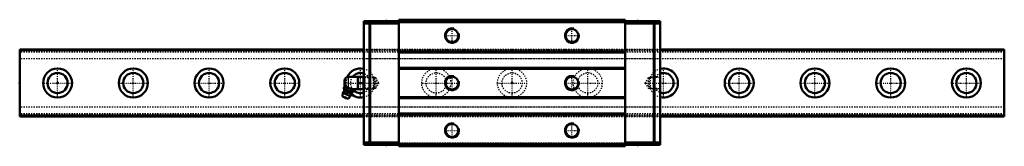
# Model space of a CAD drawing. Header units: millimetres. Extents: x -30 to 750, y -50 to 50.
import ezdxf

# ---------------------------------------------------------------- set-up
doc = ezdxf.new("R2010")
doc.units = ezdxf.units.MM
doc.linetypes.add('Center', pattern=[1.5, 0.45, -0.5, 0.05, -0.5])
doc.linetypes.add('Dashed', pattern=[2, 1, -1])
for name, color, linetype, lineweight in [('2d ConnectionPoints', 7, 'Continuous', 50), ('AM_0', 7, 'Continuous', 50), ('AM_4', 3, 'Continuous', 25), ('AM_5', 3, 'Continuous', 25), ('AM_7', 7, 'Center', 25), ('AM_9', 6, 'Dashed', 25)]:
    doc.layers.add(name, color=color, linetype=linetype, lineweight=lineweight)

# ---------------------------------------------------------------- blocks, each defined once
blk = doc.blocks.new('1_B_PT1_8_SRN_grease_nipple_joint_0_in_SRN55LR1SS780LG300BPT1827250001_4')
at = {"layer": 'AM_0'}
for p, q in [((227.3, 1.8), (227.3, -1.8)), ((237.8, 4.8), (230.3, 4.8)), ((237.87, 5), (237.8, 4.88)), ((237.8, 4.88), (237.8, -4.88)), ((237.87, 5), (242.43, 5)), ((238.32, 0), (241.98, 0)), ((242.5, 4.88), (242.43, 5)), ((226.71, -4.1), (227.11, -3.12)), ((227.89, -2.79), (227.11, -3.12)), ((234.28, -5.37), (227.41, -2.59)), ((228.59, -4.86), (228.98, -3.87)), ((232.33, -6.37), (232.73, -5.39)), ((232.87, -4.8), (237.8, -4.8)), ((234.21, -7.13), (234.61, -6.14)), ((234.61, -6.14), (234.28, -5.37)), ((237.8, -4.88), (237.87, -5)), ((242.43, -5), (237.87, -5)), ((242.43, -5), (242.5, -4.88)), ((226, -7.85), (225.8, -10.68)), ((230.29, -12.5), (225.8, -10.68)), ((232.12, -10.32), (226, -7.85)), ((230.29, -12.5), (232.12, -10.32))]:
    blk.add_line(p, q, dxfattribs=at)
for points in [[(238.32, 5), (237.98, 3.69), (237.87, 2.32), (238, 1.16), (238.32, 0)], [(238.32, 0), (237.98, -1.31), (237.87, -2.68), (238, -3.84), (238.32, -5)], [(241.98, 0), (242.32, 1.31), (242.43, 2.68), (242.3, 3.84), (241.98, 5)], [(241.98, -5), (242.32, -3.69), (242.43, -2.32), (242.3, -1.16), (241.98, 0)], [(226.71, -4.1), (226.89, -4.5), (227.12, -4.84), (227.3, -5.01), (227.53, -5.1), (227.84, -5.1), (228.18, -5.02), (228.59, -4.86)], [(228.98, -3.87), (228.72, -3.39), (228.36, -3.05), (228.06, -2.94), (227.71, -2.94), (227.11, -3.12)], [(228.59, -4.86), (228.88, -5.18), (229.3, -5.6), (229.77, -5.97), (230.19, -6.18), (230.64, -6.33), (231.31, -6.41), (231.99, -6.4), (232.33, -6.37)], [(232.73, -5.39), (231.89, -4.6), (231.37, -4.27), (230.79, -4.03), (230.19, -3.9), (229.57, -3.85), (228.98, -3.87)], [(232.33, -6.37), (232.52, -6.77), (232.74, -7.11), (232.93, -7.28), (233.15, -7.37), (233.46, -7.37), (233.8, -7.29), (234.21, -7.13)], [(234.61, -6.14), (234.35, -5.66), (233.99, -5.32), (233.68, -5.21), (233.33, -5.21), (232.73, -5.39)]]:
    blk.add_lwpolyline(points, dxfattribs=at)
for centre, radius, start, end in [((230.3, 1.8), 3, 90, 180), ((229.06, -9.09), 3.3, 131.16139, 158), ((221.18, -6.41), 6, 4.54969, 22.66325), ((226.36, -6), 0.8, 311.16139, 4.54969), ((230.3, -1.8), 3, 180, 195.42678), ((236.59, -12.64), 6, 113.36218, 131.45031), ((228.61, -10.18), 1.82, 214.23444, 281.76556), ((229.06, -9.09), 3.3, 338, 4.83861), ((233.14, -8.74), 0.8, 131.45031, 184.83861)]:
    blk.add_arc(centre, radius, start, end, dxfattribs=at)
at = {"layer": 'AM_4'}
for p, q in [((230.3, 4.8), (230.3, -3.76)), ((232.35, -8.81), (226.89, -6.6)), ((232.61, -8.14), (227.16, -5.94))]:
    blk.add_line(p, q, dxfattribs=at)
at = {"layer": 'AM_5', "linetype": 'Dashed'}
for p, q in [((242.51, 4.86), (243.48, 4.26)), ((250.48, 4.08), (243.48, 4.26)), ((243.5, 4.86), (243.5, -4.86)), ((242.51, -4.86), (243.48, -4.26)), ((250.48, -4.08), (243.48, -4.26))]:
    blk.add_line(p, q, dxfattribs=at)
at = {"layer": 'AM_7'}
for p, q in [((226.54, 0), (255.18, 0)), ((227.77, -12.26), (231.24, -3.69))]:
    blk.add_line(p, q, dxfattribs=at)
at = {"layer": 'AM_9'}
for p, q in [((249.92, 4.67), (242.5, 4.86)), ((250.5, 4.06), (249.92, 4.67)), ((249.92, 4.67), (249.92, -4.67)), ((250.5, 4.06), (250.5, -4.06)), ((242.5, -4.86), (249.92, -4.67)), ((249.92, -4.67), (250.5, -4.06))]:
    blk.add_line(p, q, dxfattribs=at)
blk = doc.blocks.new('2_SRN55LRSSB_PT1_81_Slide35_65_0_in_SRN55LR1SS780LG300BPT1827250001_4')
at = {"layer": 'AM_0'}
for p, q in [((247.09, 49), (242.5, 49)), ((242.5, 49), (242.5, -49)), ((247.09, 47), (242.5, 47)), ((247.09, 49), (247.09, 48.5)), ((247.09, 48.5), (247.59, 49)), ((247.09, 47.5), (247.09, -47.5)), ((247.59, 47), (247.09, 47.5)), ((270.4, 49), (247.59, 49)), ((247.59, -47), (247.59, 47)), ((270.4, 47), (247.59, 47)), ((270.4, 50), (270.4, -50)), ((449.6, 50), (270.4, 50)), ((449.6, 48), (270.4, 48)), ((449.6, 50), (449.6, -50)), ((449.6, 49), (472.41, 49)), ((449.6, 47), (472.41, 47)), ((472.91, 48.5), (472.41, 49)), ((472.41, 47), (472.91, 47.5)), ((472.41, -47), (472.41, 47)), ((472.91, 49), (472.91, 48.5)), ((472.91, 49), (477.5, 49)), ((472.91, 47.5), (472.91, -47.5)), ((472.91, 47), (477.5, 47)), ((477.5, 49), (477.5, -49)), ((449.6, 24.8), (270.4, 24.8)), ((449.6, 24), (270.4, 24)), ((449.6, 12), (270.4, 12)), ((449.6, 11.2), (270.4, 11.2)), ((449.6, -11.2), (270.4, -11.2)), ((449.6, -12), (270.4, -12)), ((449.6, -24), (270.4, -24)), ((449.6, -24.8), (270.4, -24.8)), ((247.09, -47), (242.5, -47)), ((247.09, -49), (242.5, -49)), ((247.09, -47.5), (247.59, -47)), ((247.59, -49), (247.09, -48.5)), ((247.09, -48.5), (247.09, -49)), ((270.4, -47), (247.59, -47)), ((270.4, -49), (247.59, -49)), ((449.6, -48), (270.4, -48)), ((449.6, -50), (270.4, -50)), ((449.6, -47), (472.41, -47)), ((449.6, -49), (472.41, -49)), ((472.91, -47.5), (472.41, -47)), ((472.41, -49), (472.91, -48.5)), ((472.91, -47), (477.5, -47)), ((472.91, -48.5), (472.91, -49)), ((472.91, -49), (477.5, -49))]:
    blk.add_line(p, q, dxfattribs=at)
for centre in [(312.5, 37.5), (407.5, 37.5), (312.5, 0), (407.5, 0), (312.5, -37.5), (407.5, -37.5)]:
    blk.add_circle(centre, 5.05, dxfattribs=at)
at = {"layer": 'AM_5', "linetype": 'Dashed'}
for p, q in [((250.5, -4.66), (250.5, 4.66)), ((251.28, 4.06), (250.5, 4.66)), ((468.82, 4.06), (469.6, 4.66)), ((477.5, 4.86), (469.6, 4.66)), ((469.6, -4.66), (469.6, 4.66)), ((251.28, -4.06), (250.5, -4.66)), ((468.82, -4.06), (469.6, -4.66)), ((477.5, -4.86), (469.6, -4.66))]:
    blk.add_line(p, q, dxfattribs=at)
at = {"layer": 'AM_5'}
for centre in [(312.5, 37.5), (407.5, 37.5), (312.5, 0), (407.5, 0), (312.5, -37.5), (407.5, -37.5)]:
    blk.add_arc(centre, 6, 75, 15, dxfattribs=at)
at = {"layer": 'AM_7'}
for p, q in [((260.4, 49.05), (260.4, 47.95)), ((459.6, 49.05), (459.6, 47.95)), ((312.5, 31.2), (312.5, 43.8)), ((407.5, 31.2), (407.5, 43.8)), ((306.2, 37.5), (318.8, 37.5)), ((401.2, 37.5), (413.8, 37.5)), ((287.93, 0), (318.8, 0)), ((312.5, -6.3), (312.5, 6.3)), ((401.2, 0), (432.07, 0)), ((407.5, -6.3), (407.5, 6.3)), ((464.92, 0), (492.07, 0)), ((312.5, -43.8), (312.5, -31.2)), ((407.5, -43.8), (407.5, -31.2)), ((306.2, -37.5), (318.8, -37.5)), ((401.2, -37.5), (413.8, -37.5)), ((260.4, -49.05), (260.4, -47.95)), ((459.6, -49.05), (459.6, -47.95))]:
    blk.add_line(p, q, dxfattribs=at)
at = {"layer": 'AM_9'}
for p, q in [((247.59, 47), (247.09, 47)), ((257.8, 49), (257.8, 48)), ((263, 48), (257.8, 48)), ((263, 48), (263, 49)), ((449.6, 49.5), (270.4, 49.5)), ((449.6, 47.5), (270.4, 47.5)), ((457, 49), (457, 48)), ((462.2, 48), (457, 48)), ((462.2, 48), (462.2, 49)), ((472.41, 47), (472.91, 47)), ((477.5, 26.5), (242.5, 26.5)), ((477.5, 26.25), (242.5, 26.25)), ((477.5, 25.5), (242.5, 25.5)), ((477.5, 19.09), (242.5, 19.09)), ((477.5, 19.09), (242.5, 19.09)), ((477.5, 19), (242.5, 19)), ((243.1, 4.27), (242.5, 4.86)), ((252.24, 4.03), (243.1, 4.27)), ((243.1, 4.27), (243.1, -4.27)), ((254.57, 0), (252.24, 4.03)), ((252.24, 4.03), (252.24, -4.03)), ((252.24, -4.03), (254.57, 0)), ((467.86, 4.03), (465.53, 0)), ((465.53, 0), (467.86, -4.03)), ((477, 4.27), (467.86, 4.03)), ((467.86, 4.03), (467.86, -4.03)), ((477.5, 4.76), (477, 4.27)), ((477, 4.27), (477, -4.27)), ((242.5, -4.86), (243.1, -4.27)), ((243.1, -4.27), (252.24, -4.03)), ((467.86, -4.03), (477, -4.27)), ((477, -4.27), (477.5, -4.76)), ((477.5, -19), (242.5, -19)), ((477.5, -19.09), (242.5, -19.09)), ((477.5, -19.09), (242.5, -19.09)), ((477.5, -25.5), (242.5, -25.5)), ((477.5, -26.25), (242.5, -26.25)), ((242.5, -26.5), (477.5, -26.5)), ((247.59, -47), (247.09, -47)), ((263, -48), (257.8, -48)), ((257.8, -48), (257.8, -49)), ((263, -49), (263, -48)), ((449.6, -47.5), (270.4, -47.5)), ((449.6, -49.5), (270.4, -49.5)), ((462.2, -48), (457, -48)), ((457, -48), (457, -49)), ((462.2, -49), (462.2, -48)), ((472.41, -47), (472.91, -47))]:
    blk.add_line(p, q, dxfattribs=at)
blk = doc.blocks.new('3_SRN55LR78030_Track_0_in_SRN55LR1SS780LG300BPT1827250001_4')
at = {"layer": 'AM_0'}
for p, q in [((242.5, 26.5), (-30, 26.5)), ((-30, 26.5), (-30, -26.5)), ((750, 26.5), (477.5, 26.5)), ((750, 26.5), (750, -26.5)), ((-30, -26.5), (242.5, -26.5)), ((477.5, -26.5), (750, -26.5))]:
    blk.add_line(p, q, dxfattribs=at)
for centre, radius in [((0, 0), 11.5), ((0, 0), 8), ((60, 0), 11.5), ((60, 0), 8), ((120, 0), 11.5), ((120, 0), 8), ((180, 0), 11.5), ((180, 0), 8), ((540, 0), 11.5), ((540, 0), 8), ((600, 0), 11.5), ((600, 0), 8), ((660, 0), 11.5), ((660, 0), 8), ((720, 0), 11.5), ((720, 0), 8)]:
    blk.add_circle(centre, radius, dxfattribs=at)
for centre, radius, start, end in [((240, 0), 11.5, 77.44414, 155.92347), ((240, 0), 8, 71.79004, 143.1301), ((480, 0), 11.5, 257.44414, 102.55586), ((480, 0), 8, 251.79004, 108.20996), ((240, 0), 8, 216.8699, 220.8884), ((240, 0), 8, 225.95596, 288.20996), ((240, 0), 11.5, 228.34682, 282.55586)]:
    blk.add_arc(centre, radius, start, end, dxfattribs=at)
at = {"layer": 'AM_4'}
for p, q in [((242.5, 25.5), (-30, 25.5)), ((750, 25.5), (477.5, 25.5)), ((242.5, -25.5), (-30, -25.5)), ((750, -25.5), (477.5, -25.5))]:
    blk.add_line(p, q, dxfattribs=at)
at = {"layer": 'AM_7'}
for p, q in [((0, -12.08), (0, 12.07)), ((60, -12.08), (60, 12.07)), ((120, -12.08), (120, 12.07)), ((180, -12.08), (180, 12.07)), ((240, -12.08), (240, 12.07)), ((300, -12.08), (300, 12.07)), ((360, -12.08), (360, 12.07)), ((420, -12.08), (420, 12.07)), ((480, -12.08), (480, 12.07)), ((540, -12.08), (540, 12.07)), ((600, -12.08), (600, 12.07)), ((660, -12.08), (660, 12.07)), ((720, -12.08), (720, 12.07)), ((-12.08, 0), (12.07, 0)), ((47.92, 0), (72.08, 0)), ((107.92, 0), (132.07, 0)), ((167.93, 0), (192.07, 0)), ((347.93, 0), (372.07, 0)), ((527.92, 0), (552.08, 0)), ((587.92, 0), (612.08, 0)), ((647.92, 0), (672.08, 0)), ((707.92, 0), (732.08, 0))]:
    blk.add_line(p, q, dxfattribs=at)
at = {"layer": 'AM_9'}
for p, q in [((750, 26.25), (-30, 26.25)), ((750, 24.5), (-30, 24.5)), ((477.5, 26.5), (242.5, 26.5)), ((477.5, 25.5), (242.5, 25.5)), ((750, 19.09), (-30, 19.09)), ((750, 19.09), (-30, 19.09)), ((750, 19), (-30, 19)), ((750, -19), (-30, -19)), ((750, -19.09), (-30, -19.09)), ((750, -19.09), (-30, -19.09)), ((750, -24.5), (-30, -24.5)), ((750, -26.25), (-30, -26.25)), ((477.5, -25.5), (242.5, -25.5)), ((242.5, -26.5), (477.5, -26.5))]:
    blk.add_line(p, q, dxfattribs=at)
for centre, radius in [((300, 0), 11.5), ((300, 0), 8), ((360, 0), 11.5), ((360, 0), 8), ((420, 0), 11.5), ((420, 0), 8)]:
    blk.add_circle(centre, radius, dxfattribs=at)
for centre, radius, start, end in [((240, 0), 11.5, 282.55586, 77.44414), ((480, 0), 11.5, 102.55586, 257.44414), ((240, 0), 11.5, 155.92347, 228.34682), ((240, 0), 8, 143.1301, 216.8699), ((240, 0), 8, 288.20996, 71.79004), ((480, 0), 8, 108.20996, 251.79004), ((240, 0), 8, 220.8884, 225.95596)]:
    blk.add_arc(centre, radius, start, end, dxfattribs=at)

msp = doc.modelspace()

# ---------------------------------------------------------------- linework, layer by layer
at = {"layer": '2d ConnectionPoints'}
for p in [(260.4, 49), (459.6, 49), (-30, 0), (0, 0), (0, 0), (242.5, 0), (360, 0), (477.5, 0), (260.4, -49), (459.6, -49)]:
    msp.add_point(p, dxfattribs=at)

# ---------------------------------------------------------------- block references
for name in ['2_SRN55LRSSB_PT1_81_Slide35_65_0_in_SRN55LR1SS780LG300BPT1827250001_4', '3_SRN55LR78030_Track_0_in_SRN55LR1SS780LG300BPT1827250001_4', '1_B_PT1_8_SRN_grease_nipple_joint_0_in_SRN55LR1SS780LG300BPT1827250001_4']:
    msp.add_blockref(name, (0, 0))

doc.saveas('drawing.dxf')
